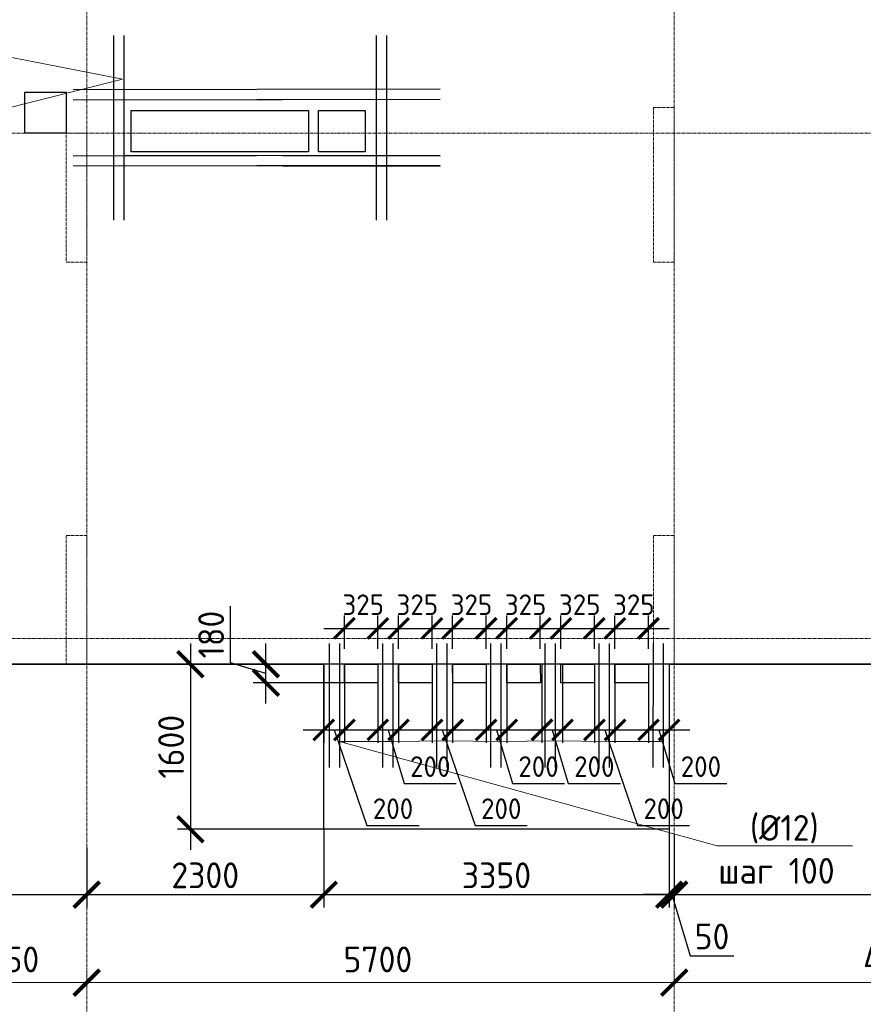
# Model space of a CAD drawing. Header units: millimetres. Extents: x 369815 to 1481759, y -423071 to -27917.
# Tile 215 of 256: x 953027 to 961211, y -93881 to -84331. Entities that reach past the tile are written whole.
import ezdxf
from ezdxf import colors
from ezdxf.entities.mleader import LeaderData, LeaderLine
from ezdxf.math import Vec2, Vec3

# ---------------------------------------------------------------- set-up
doc = ezdxf.new("R2010")
doc.units = ezdxf.units.MM
for name, pattern in [('______5', [1100, 800, -100, 100, -100]), ('DASHED', [7, 5, -2, 0]), ('осевая', [50.8, 31.75, -6.35, 6.35, -6.35])]:
    doc.linetypes.add(name, pattern=pattern)
for name, color, linetype, lineweight in [('RAZMER', 100, 'Continuous', 15), ('Оси', 40, '______5', 18), ('Перекрытие ж_бетон', 1, 'Continuous', 30), ('подоснова', 151, 'Continuous', 5), ('РАЗМЕРЫ', 1, 'Continuous', 9)]:
    doc.layers.add(name, color=color, linetype=linetype, lineweight=lineweight)
doc.layers.add('Колонна_ бетон', color=7, linetype='Continuous', lineweight=50, true_color=0xb4b496)
doc.styles.add('GOST-2.304_Type-B', font='GOST_Common.ttf')
doc.dimstyles.new('СПДС', dxfattribs={"dimscale": 100, "dimtxt": 2.5, "dimasz": 2.5, "dimexe": 1.25, "dimexo": 0, "dimtad": 1, "dimdec": 0, "dimtxsty": 'GOST-2.304_Type-B', "dimblk": 'ARCHTICK', "dimcen": 2.5, "dimdle": 2, "dimadec": 0, "dimazin": 2, "dimtfac": 0.75, "dimtdec": 0, "dimtmove": 1, "dimatfit": 3, "dimfxl": 1, "dimtolj": 1, "dimarcsym": 1})

# ---------------------------------------------------------------- blocks, each defined once
blk = doc.blocks.new('_ArchTick')
at = {"color": 0, "linetype": 'ByBlock', "const_width": 0.15}
blk.add_lwpolyline([(-0.5, -0.5), (0.5, 0.5)], dxfattribs=at)
blk = doc.blocks.new('*D2017')
at = {"color": 1, "lineweight": -2, "transparency": 16777216}
for p, q in [((-65854.71808, -346038.91005), (-65854.71808, -345913.91005)), ((-64304.71808, -346038.91005), (-64304.71808, -345913.91005)), ((-66054.71808, -346038.91005), (-64104.71808, -346038.91005))]:
    blk.add_line(p, q, dxfattribs=at)
at = {"layer": 'DEFPOINTS', "color": 0, "transparency": 16777216}
for p in [(-65854.71808, -346038.91005), (-64304.71808, -346038.91005), (-64304.71808, -346038.91005)]:
    blk.add_point(p, dxfattribs=at)
at = {"color": 1, "lineweight": -2, "transparency": 16777216, "xscale": 250, "yscale": 250, "zscale": 250, "rotation": 180}
blk.add_blockref('_ArchTick', (-65854.71808, -346038.91005), dxfattribs=at)
at = {"color": 1, "lineweight": -2, "transparency": 16777216, "xscale": 250, "yscale": 250, "zscale": 250}
blk.add_blockref('_ArchTick', (-64304.71808, -346038.91005), dxfattribs=at)
at = {"color": 1, "transparency": 16777216, "insert": (-65079.71808, -345813.91005), "char_height": 250, "width": 83333.3333333, "attachment_point": 5, "style": 'GOST-2.304_Type-B'}
blk.add_mtext('\\A1;1550', dxfattribs=at)
blk = doc.blocks.new('*D2018')
at = {"color": 1, "lineweight": -2, "transparency": 16777216}
for p, q in [((-64304.7, -346038.9), (-64304.7, -345913.9)), ((-58604.7, -346038.9), (-58604.7, -345913.9)), ((-64504.7, -346038.9), (-58404.7, -346038.9))]:
    blk.add_line(p, q, dxfattribs=at)
at = {"layer": 'DEFPOINTS', "color": 0, "transparency": 16777216}
for p in [(-64304.7, -346038.9), (-58604.7, -346038.9), (-58604.7, -346038.9)]:
    blk.add_point(p, dxfattribs=at)
at = {"color": 1, "lineweight": -2, "transparency": 16777216, "xscale": 250, "yscale": 250, "zscale": 250, "rotation": 180}
blk.add_blockref('_ArchTick', (-64304.7, -346038.9), dxfattribs=at)
at = {"color": 1, "lineweight": -2, "transparency": 16777216, "xscale": 250, "yscale": 250, "zscale": 250}
blk.add_blockref('_ArchTick', (-58604.7, -346038.9), dxfattribs=at)
at = {"color": 1, "transparency": 16777216, "insert": (-61479.9, -345813.9), "char_height": 250, "width": 83333.333, "attachment_point": 5, "style": 'GOST-2.304_Type-B'}
blk.add_mtext('\\A1;5700', dxfattribs=at)
blk = doc.blocks.new('*D2019')
at = {"color": 1, "lineweight": -2, "transparency": 16777216}
for p, q in [((-58604.7, -346038.9), (-58604.7, -345913.9)), ((-54204.7, -346038.9), (-54204.7, -345913.9)), ((-58804.7, -346038.9), (-54004.7, -346038.9))]:
    blk.add_line(p, q, dxfattribs=at)
at = {"layer": 'DEFPOINTS', "color": 0, "transparency": 16777216}
for p in [(-58604.7, -346038.9), (-54204.7, -346038.9), (-54204.7, -346038.9)]:
    blk.add_point(p, dxfattribs=at)
at = {"color": 1, "lineweight": -2, "transparency": 16777216, "xscale": 250, "yscale": 250, "zscale": 250, "rotation": 180}
blk.add_blockref('_ArchTick', (-58604.7, -346038.9), dxfattribs=at)
at = {"color": 1, "lineweight": -2, "transparency": 16777216, "xscale": 250, "yscale": 250, "zscale": 250}
blk.add_blockref('_ArchTick', (-54204.7, -346038.9), dxfattribs=at)
at = {"color": 1, "transparency": 16777216, "insert": (-56429.9, -345813.9), "char_height": 250, "width": 83333.333, "attachment_point": 5, "style": 'GOST-2.304_Type-B'}
blk.add_mtext('\\A1;4400', dxfattribs=at)
blk = doc.blocks.new('*D2149')
at = {"layer": 'DEFPOINTS', "color": 0, "transparency": 16777216}
for p in [(931863.6, -90583.2), (934137.1, -90583.2), (966945, -90583.2)]:
    blk.add_point(p, dxfattribs=at)
at = {"layer": 'РАЗМЕРЫ', "color": 0, "lineweight": -2, "transparency": 16777216}
for p, q in [((931519.8, -90480.1), (931519.8, -90230.1)), ((931863.6, -90583.2), (931863.6, -90333.2)), ((931863.6, -90583.2), (931519.8, -90480.1)), ((966945, -90583.2), (931738.6, -90583.2)), ((934137.1, -90583.2), (931738.6, -90583.2)), ((931863.6, -90583.2), (931863.6, -90833.2))]:
    blk.add_line(p, q, dxfattribs=at)
at = {"layer": 'РАЗМЕРЫ', "color": 0, "lineweight": -2, "transparency": 16777216, "xscale": 250, "yscale": 250, "zscale": 250}
for rotation in [90, 270]:
    blk.add_blockref('_ArchTick', (931863.6, -90583.2), dxfattribs=dict(at, rotation=rotation))
at = {"layer": 'РАЗМЕРЫ', "color": 0, "transparency": 16777216, "insert": (931332.3, -90355.1), "char_height": 250, "attachment_point": 5, "rotation": 90, "style": 'GOST-2.304_Type-B'}
blk.add_mtext('\\A1;0', dxfattribs=at)
blk = doc.blocks.new('подложка стн 1-го этажа')
at = {"layer": 'Колонна_ бетон', "color": 252, "linetype": 'DASHED', "lineweight": 0, "ltscale": 0.5, "true_color": 0x939598, "transparency": 33554687}
for p, q in [((35143.8, 14861.8, -200), (34943.8, 14861.8, -200)), ((34943.8, 13361.8, -200), (34943.8, 14861.8, -200)), ((34943.8, 14861.8, -200), (34943.8, 14861.8, -200)), ((35143.8, 14861.8, -200), (35143.8, 14861.8, -200)), ((35143.8, 14861.8, -200), (35143.8, 13361.8, -200)), ((29443.8, 14611.8, -200), (29243.8, 14611.8, -200)), ((29243.8, 14611.8, -200), (29243.8, 14611.8, -200)), ((29243.8, 14611.8, -200), (29243.8, 13361.8, -200)), ((29443.8, 14611.8, -200), (29443.8, 14611.8, -200)), ((29443.8, 14611.8, -200), (29443.8, 13361.8, -200)), ((29243.8, 13361.8, -200), (29243.8, 13361.8, -200)), ((29243.8, 13361.8, -200), (29443.8, 13361.8, -200)), ((29443.8, 13361.8, -200), (29443.8, 13361.8, -200)), ((34943.8, 13361.8, -200), (34943.8, 13361.8, -200)), ((35143.8, 13361.8, -200), (34943.8, 13361.8, -200)), ((35143.8, 13361.8, -200), (35143.8, 13361.8, -200)), ((29243.8, 10711.8, -200), (29243.8, 9461.8, -200)), ((29243.8, 10711.8, -200), (29443.8, 10711.8, -200)), ((29443.8, 9461.8, -200), (29443.8, 10711.8, -200)), ((35143.8, 10711.8, -200), (34943.8, 10711.8, -200)), ((34943.8, 10711.8, -200), (34943.8, 9461.8, -200)), ((35143.8, 10711.8, -200), (35143.8, 9461.8, -200)), ((29443.8, 9461.8, -200), (29243.8, 9461.8, -200)), ((35143.8, 9461.8, -200), (34943.8, 9461.8, -200))]:
    blk.add_line(p, q, dxfattribs=at)
blk = doc.blocks.new('*D2089')
at = {"layer": 'DEFPOINTS', "color": 0, "transparency": 16777216}
for p in [(956995.4, -90583.2), (954684, -92183.2), (956826.3, -92183.2)]:
    blk.add_point(p, dxfattribs=at)
at = {"layer": 'РАЗМЕРЫ', "color": 0, "lineweight": -2, "transparency": 16777216}
for p, q in [((954684, -90383.2), (954684, -92383.2)), ((956995.4, -90583.2), (954559, -90583.2)), ((956826.3, -92183.2), (954559, -92183.2))]:
    blk.add_line(p, q, dxfattribs=at)
at = {"layer": 'РАЗМЕРЫ', "color": 0, "lineweight": -2, "transparency": 16777216, "xscale": 250, "yscale": 250, "zscale": 250}
for p, rotation in [((954684, -90583.2), 90), ((954684, -92183.2), 270)]:
    blk.add_blockref('_ArchTick', p, dxfattribs=dict(at, rotation=rotation))
at = {"layer": 'РАЗМЕРЫ', "color": 0, "transparency": 16777216, "insert": (954496.5, -91383.2), "char_height": 250, "attachment_point": 5, "rotation": 90, "style": 'GOST-2.304_Type-B'}
blk.add_mtext('\\A1;1600', dxfattribs=at)
blk = doc.blocks.new('*D2090')
at = {"layer": 'DEFPOINTS', "color": 0, "transparency": 16777216}
for p in [(955416, -90583.2), (956422.3, -90583.2, 0), (956340.6, -90763.2)]:
    blk.add_point(p, dxfattribs=at)
at = {"layer": 'РАЗМЕРЫ', "color": 0, "lineweight": -2, "transparency": 16777216}
for p, q in [((955072.3, -90570.1), (955072.3, -90020.1)), ((955416, -90963.2), (955416, -90383.2)), ((955416, -90673.2), (955072.3, -90570.1)), ((956422.3, -90583.2), (955291, -90583.2)), ((956340.6, -90763.2), (955291, -90763.2))]:
    blk.add_line(p, q, dxfattribs=at)
at = {"layer": 'РАЗМЕРЫ', "color": 0, "lineweight": -2, "transparency": 16777216, "xscale": 250, "yscale": 250, "zscale": 250}
for p, rotation in [((955416, -90583.2), 90), ((955416, -90763.2), 270)]:
    blk.add_blockref('_ArchTick', p, dxfattribs=dict(at, rotation=rotation))
at = {"layer": 'РАЗМЕРЫ', "color": 0, "transparency": 16777216, "insert": (954884.8, -90295.1), "char_height": 250, "attachment_point": 5, "rotation": 90, "style": 'GOST-2.304_Type-B'}
blk.add_mtext('\\A1;180', dxfattribs=at)
blk = doc.blocks.new('*D2091')
at = {"layer": 'DEFPOINTS', "color": 0, "transparency": 16777216}
for p in [(959127.3, -90583.2, 0), (959327.3, -90583.2), (959327.3, -91219.4)]:
    blk.add_point(p, dxfattribs=at)
at = {"layer": 'РАЗМЕРЫ', "color": 0, "lineweight": -2, "transparency": 16777216}
for p, q in [((959127.3, -90583.2), (959127.3, -91344.4)), ((959327.3, -90583.2), (959327.3, -91344.4)), ((958927.3, -91219.4), (959527.3, -91219.4)), ((959227.3, -91219.4), (959382.9, -91738.1)), ((959382.9, -91738.1), (959887.9, -91738.1))]:
    blk.add_line(p, q, dxfattribs=at)
at = {"layer": 'РАЗМЕРЫ', "color": 0, "lineweight": -2, "transparency": 16777216, "xscale": 200, "yscale": 200, "zscale": 200, "rotation": 180}
blk.add_blockref('_ArchTick', (959127.3, -91219.4), dxfattribs=at)
at = {"layer": 'РАЗМЕРЫ', "color": 0, "lineweight": -2, "transparency": 16777216, "xscale": 200, "yscale": 200, "zscale": 200}
blk.add_blockref('_ArchTick', (959327.3, -91219.4), dxfattribs=at)
at = {"layer": 'РАЗМЕРЫ', "color": 0, "transparency": 16777216, "insert": (959635.4, -91575.6), "char_height": 200, "attachment_point": 5, "style": 'GOST-2.304_Type-B'}
blk.add_mtext('\\A1;200', dxfattribs=at)
blk = doc.blocks.new('*D2092')
at = {"layer": 'DEFPOINTS', "color": 0, "transparency": 16777216}
for p in [(958602.2, -90583.2, 0), (958802.2, -90583.2), (958802.2, -91219.4)]:
    blk.add_point(p, dxfattribs=at)
at = {"layer": 'РАЗМЕРЫ', "color": 0, "lineweight": -2, "transparency": 16777216}
for p, q in [((958602.2, -90583.2), (958602.2, -91344.4)), ((958802.2, -90583.2), (958802.2, -91344.4)), ((958402.2, -91219.4), (959002.2, -91219.4)), ((958702.2, -91219.4), (959021.4, -92146.6)), ((959021.4, -92146.6), (959526.4, -92146.6))]:
    blk.add_line(p, q, dxfattribs=at)
at = {"layer": 'РАЗМЕРЫ', "color": 0, "lineweight": -2, "transparency": 16777216, "xscale": 200, "yscale": 200, "zscale": 200, "rotation": 180}
blk.add_blockref('_ArchTick', (958602.2, -91219.4), dxfattribs=at)
at = {"layer": 'РАЗМЕРЫ', "color": 0, "lineweight": -2, "transparency": 16777216, "xscale": 200, "yscale": 200, "zscale": 200}
blk.add_blockref('_ArchTick', (958802.2, -91219.4), dxfattribs=at)
at = {"layer": 'РАЗМЕРЫ', "color": 0, "transparency": 16777216, "insert": (959273.9, -91984.1), "char_height": 200, "attachment_point": 5, "style": 'GOST-2.304_Type-B'}
blk.add_mtext('\\A1;200', dxfattribs=at)
blk = doc.blocks.new('*D2093')
at = {"layer": 'DEFPOINTS', "color": 0, "transparency": 16777216}
for p in [(956502.4, -90583.2, 0), (956702.4, -90583.2), (956702.4, -91219.4)]:
    blk.add_point(p, dxfattribs=at)
at = {"layer": 'РАЗМЕРЫ', "color": 0, "lineweight": -2, "transparency": 16777216}
for p, q in [((956502.4, -90583.2), (956502.4, -91344.4)), ((956702.4, -90583.2), (956702.4, -91344.4)), ((956302.4, -91219.4), (956902.4, -91219.4)), ((956602.4, -91219.4), (956758, -91738.1)), ((956758, -91738.1), (957263, -91738.1))]:
    blk.add_line(p, q, dxfattribs=at)
at = {"layer": 'РАЗМЕРЫ', "color": 0, "lineweight": -2, "transparency": 16777216, "xscale": 200, "yscale": 200, "zscale": 200, "rotation": 180}
blk.add_blockref('_ArchTick', (956502.4, -91219.4), dxfattribs=at)
at = {"layer": 'РАЗМЕРЫ', "color": 0, "lineweight": -2, "transparency": 16777216, "xscale": 200, "yscale": 200, "zscale": 200}
blk.add_blockref('_ArchTick', (956702.4, -91219.4), dxfattribs=at)
at = {"layer": 'РАЗМЕРЫ', "color": 0, "transparency": 16777216, "insert": (957010.5, -91575.6), "char_height": 200, "attachment_point": 5, "style": 'GOST-2.304_Type-B'}
blk.add_mtext('\\A1;200', dxfattribs=at)
blk = doc.blocks.new('*D2094')
at = {"layer": 'DEFPOINTS', "color": 0, "transparency": 16777216}
for p in [(955977.3, -90583.2, 0), (956177.3, -90583.2), (956177.3, -91219.4)]:
    blk.add_point(p, dxfattribs=at)
at = {"layer": 'РАЗМЕРЫ', "color": 0, "lineweight": -2, "transparency": 16777216}
for p, q in [((955977.3, -90583.2), (955977.3, -91344.4)), ((956177.3, -90583.2), (956177.3, -91344.4)), ((955777.3, -91219.4), (956377.3, -91219.4)), ((956077.3, -91219.4), (956396.4, -92146.6)), ((956396.4, -92146.6), (956901.4, -92146.6))]:
    blk.add_line(p, q, dxfattribs=at)
at = {"layer": 'РАЗМЕРЫ', "color": 0, "lineweight": -2, "transparency": 16777216, "xscale": 200, "yscale": 200, "zscale": 200, "rotation": 180}
blk.add_blockref('_ArchTick', (955977.3, -91219.4), dxfattribs=at)
at = {"layer": 'РАЗМЕРЫ', "color": 0, "lineweight": -2, "transparency": 16777216, "xscale": 200, "yscale": 200, "zscale": 200}
blk.add_blockref('_ArchTick', (956177.3, -91219.4), dxfattribs=at)
at = {"layer": 'РАЗМЕРЫ', "color": 0, "transparency": 16777216, "insert": (956648.9, -91984.1), "char_height": 200, "attachment_point": 5, "style": 'GOST-2.304_Type-B'}
blk.add_mtext('\\A1;200', dxfattribs=at)
blk = doc.blocks.new('*D2095')
at = {"layer": 'DEFPOINTS', "color": 0, "transparency": 16777216}
for p in [(957552.4, -90583.2, 0), (957752.4, -90583.2), (957752.4, -91219.4)]:
    blk.add_point(p, dxfattribs=at)
at = {"layer": 'РАЗМЕРЫ', "color": 0, "lineweight": -2, "transparency": 16777216}
for p, q in [((957552.4, -90583.2), (957552.4, -91344.4)), ((957752.4, -90583.2), (957752.4, -91344.4)), ((957352.4, -91219.4), (957952.4, -91219.4)), ((957652.4, -91219.4), (957808, -91738.1)), ((957808, -91738.1), (958313, -91738.1))]:
    blk.add_line(p, q, dxfattribs=at)
at = {"layer": 'РАЗМЕРЫ', "color": 0, "lineweight": -2, "transparency": 16777216, "xscale": 200, "yscale": 200, "zscale": 200, "rotation": 180}
blk.add_blockref('_ArchTick', (957552.4, -91219.4), dxfattribs=at)
at = {"layer": 'РАЗМЕРЫ', "color": 0, "lineweight": -2, "transparency": 16777216, "xscale": 200, "yscale": 200, "zscale": 200}
blk.add_blockref('_ArchTick', (957752.4, -91219.4), dxfattribs=at)
at = {"layer": 'РАЗМЕРЫ', "color": 0, "transparency": 16777216, "insert": (958060.5, -91575.6), "char_height": 200, "attachment_point": 5, "style": 'GOST-2.304_Type-B'}
blk.add_mtext('\\A1;200', dxfattribs=at)
blk = doc.blocks.new('*D2096')
at = {"layer": 'DEFPOINTS', "color": 0, "transparency": 16777216}
for p in [(957027.3, -90583.2, 0), (957227.3, -90583.2), (957227.3, -91219.4)]:
    blk.add_point(p, dxfattribs=at)
at = {"layer": 'РАЗМЕРЫ', "color": 0, "lineweight": -2, "transparency": 16777216}
for p, q in [((957027.3, -90583.2), (957027.3, -91344.4)), ((957227.3, -90583.2), (957227.3, -91344.4)), ((956827.3, -91219.4), (957427.3, -91219.4)), ((957127.3, -91219.4), (957446.4, -92146.6)), ((957446.4, -92146.6), (957951.4, -92146.6))]:
    blk.add_line(p, q, dxfattribs=at)
at = {"layer": 'РАЗМЕРЫ', "color": 0, "lineweight": -2, "transparency": 16777216, "xscale": 200, "yscale": 200, "zscale": 200, "rotation": 180}
blk.add_blockref('_ArchTick', (957027.3, -91219.4), dxfattribs=at)
at = {"layer": 'РАЗМЕРЫ', "color": 0, "lineweight": -2, "transparency": 16777216, "xscale": 200, "yscale": 200, "zscale": 200}
blk.add_blockref('_ArchTick', (957227.3, -91219.4), dxfattribs=at)
at = {"layer": 'РАЗМЕРЫ', "color": 0, "transparency": 16777216, "insert": (957698.9, -91984.1), "char_height": 200, "attachment_point": 5, "style": 'GOST-2.304_Type-B'}
blk.add_mtext('\\A1;200', dxfattribs=at)
blk = doc.blocks.new('*D2097')
at = {"layer": 'DEFPOINTS', "color": 0, "transparency": 16777216}
for p in [(958093.6, -90583.2, 0), (958293.6, -90583.2), (958293.6, -91219.4)]:
    blk.add_point(p, dxfattribs=at)
at = {"layer": 'РАЗМЕРЫ', "color": 0, "lineweight": -2, "transparency": 16777216}
for p, q in [((958093.6, -90583.2), (958093.6, -91344.4)), ((958293.6, -90583.2), (958293.6, -91344.4)), ((957893.6, -91219.4), (958493.6, -91219.4)), ((958193.6, -91219.4), (958349.2, -91738.1)), ((958349.2, -91738.1), (958854.2, -91738.1))]:
    blk.add_line(p, q, dxfattribs=at)
at = {"layer": 'РАЗМЕРЫ', "color": 0, "lineweight": -2, "transparency": 16777216, "xscale": 200, "yscale": 200, "zscale": 200, "rotation": 180}
blk.add_blockref('_ArchTick', (958093.6, -91219.4), dxfattribs=at)
at = {"layer": 'РАЗМЕРЫ', "color": 0, "lineweight": -2, "transparency": 16777216, "xscale": 200, "yscale": 200, "zscale": 200}
blk.add_blockref('_ArchTick', (958293.6, -91219.4), dxfattribs=at)
at = {"layer": 'РАЗМЕРЫ', "color": 0, "transparency": 16777216, "insert": (958601.7, -91575.6), "char_height": 200, "attachment_point": 5, "style": 'GOST-2.304_Type-B'}
blk.add_mtext('\\A1;200', dxfattribs=at)
blk = doc.blocks.new('*D2098')
at = {"layer": 'DEFPOINTS', "color": 0, "transparency": 16777216}
for p in [(956502.3, -90234.6), (956177.3, -90433.2), (956502.3, -90433.2, 0)]:
    blk.add_point(p, dxfattribs=at)
at = {"layer": 'РАЗМЕРЫ', "color": 0, "lineweight": -2, "transparency": 16777216}
for p, q in [((956177.3, -90433.2), (956177.3, -90109.6)), ((956502.3, -90433.2), (956502.3, -90109.6)), ((955977.3, -90234.6), (956702.3, -90234.6))]:
    blk.add_line(p, q, dxfattribs=at)
at = {"layer": 'РАЗМЕРЫ', "color": 0, "lineweight": -2, "transparency": 16777216, "xscale": 200, "yscale": 200, "zscale": 200, "rotation": 180}
blk.add_blockref('_ArchTick', (956177.3, -90234.6), dxfattribs=at)
at = {"layer": 'РАЗМЕРЫ', "color": 0, "lineweight": -2, "transparency": 16777216, "xscale": 200, "yscale": 200, "zscale": 200}
blk.add_blockref('_ArchTick', (956502.3, -90234.6), dxfattribs=at)
at = {"layer": 'РАЗМЕРЫ', "color": 0, "transparency": 16777216, "insert": (956359.8, -90005.5), "char_height": 200, "attachment_point": 5, "style": 'GOST-2.304_Type-B'}
blk.add_mtext('\\A1;325', dxfattribs=at)
blk = doc.blocks.new('*D2099')
at = {"layer": 'DEFPOINTS', "color": 0, "transparency": 16777216}
for p in [(957027.3, -90234.6), (956702.3, -90433.2), (957027.3, -90433.2, 0)]:
    blk.add_point(p, dxfattribs=at)
at = {"layer": 'РАЗМЕРЫ', "color": 0, "lineweight": -2, "transparency": 16777216}
for p, q in [((956702.3, -90433.2), (956702.3, -90109.6)), ((957027.3, -90433.2), (957027.3, -90109.6)), ((956502.3, -90234.6), (957227.3, -90234.6))]:
    blk.add_line(p, q, dxfattribs=at)
at = {"layer": 'РАЗМЕРЫ', "color": 0, "lineweight": -2, "transparency": 16777216, "xscale": 200, "yscale": 200, "zscale": 200, "rotation": 180}
blk.add_blockref('_ArchTick', (956702.3, -90234.6), dxfattribs=at)
at = {"layer": 'РАЗМЕРЫ', "color": 0, "lineweight": -2, "transparency": 16777216, "xscale": 200, "yscale": 200, "zscale": 200}
blk.add_blockref('_ArchTick', (957027.3, -90234.6), dxfattribs=at)
at = {"layer": 'РАЗМЕРЫ', "color": 0, "transparency": 16777216, "insert": (956884.8, -90005.5), "char_height": 200, "attachment_point": 5, "style": 'GOST-2.304_Type-B'}
blk.add_mtext('\\A1;325', dxfattribs=at)
blk = doc.blocks.new('*D2101')
at = {"layer": 'DEFPOINTS', "color": 0, "transparency": 16777216}
for p in [(957552.3, -90234.6), (957227.3, -90433.2), (957552.3, -90433.2, 0)]:
    blk.add_point(p, dxfattribs=at)
at = {"layer": 'РАЗМЕРЫ', "color": 0, "lineweight": -2, "transparency": 16777216}
for p, q in [((957227.3, -90433.2), (957227.3, -90109.6)), ((957552.3, -90433.2), (957552.3, -90109.6)), ((957027.3, -90234.6), (957752.3, -90234.6))]:
    blk.add_line(p, q, dxfattribs=at)
at = {"layer": 'РАЗМЕРЫ', "color": 0, "lineweight": -2, "transparency": 16777216, "xscale": 200, "yscale": 200, "zscale": 200, "rotation": 180}
blk.add_blockref('_ArchTick', (957227.3, -90234.6), dxfattribs=at)
at = {"layer": 'РАЗМЕРЫ', "color": 0, "lineweight": -2, "transparency": 16777216, "xscale": 200, "yscale": 200, "zscale": 200}
blk.add_blockref('_ArchTick', (957552.3, -90234.6), dxfattribs=at)
at = {"layer": 'РАЗМЕРЫ', "color": 0, "transparency": 16777216, "insert": (957409.8, -90005.5), "char_height": 200, "attachment_point": 5, "style": 'GOST-2.304_Type-B'}
blk.add_mtext('\\A1;325', dxfattribs=at)
blk = doc.blocks.new('*D2102')
at = {"layer": 'DEFPOINTS', "color": 0, "transparency": 16777216}
for p in [(958077.3, -90234.6), (957752.3, -90433.2), (958077.3, -90433.2, 0)]:
    blk.add_point(p, dxfattribs=at)
at = {"layer": 'РАЗМЕРЫ', "color": 0, "lineweight": -2, "transparency": 16777216}
for p, q in [((957752.3, -90433.2), (957752.3, -90109.6)), ((958077.3, -90433.2), (958077.3, -90109.6)), ((957552.3, -90234.6), (958277.3, -90234.6))]:
    blk.add_line(p, q, dxfattribs=at)
at = {"layer": 'РАЗМЕРЫ', "color": 0, "lineweight": -2, "transparency": 16777216, "xscale": 200, "yscale": 200, "zscale": 200, "rotation": 180}
blk.add_blockref('_ArchTick', (957752.3, -90234.6), dxfattribs=at)
at = {"layer": 'РАЗМЕРЫ', "color": 0, "lineweight": -2, "transparency": 16777216, "xscale": 200, "yscale": 200, "zscale": 200}
blk.add_blockref('_ArchTick', (958077.3, -90234.6), dxfattribs=at)
at = {"layer": 'РАЗМЕРЫ', "color": 0, "transparency": 16777216, "insert": (957934.7, -90005.5), "char_height": 200, "attachment_point": 5, "style": 'GOST-2.304_Type-B'}
blk.add_mtext('\\A1;325', dxfattribs=at)
blk = doc.blocks.new('*D2103')
at = {"layer": 'DEFPOINTS', "color": 0, "transparency": 16777216}
for p in [(958602.2, -90234.6), (958277.2, -90433.2), (958602.2, -90433.2, 0)]:
    blk.add_point(p, dxfattribs=at)
at = {"layer": 'РАЗМЕРЫ', "color": 0, "lineweight": -2, "transparency": 16777216}
for p, q in [((958277.2, -90433.2), (958277.2, -90109.6)), ((958602.2, -90433.2), (958602.2, -90109.6)), ((958077.2, -90234.6), (958802.2, -90234.6))]:
    blk.add_line(p, q, dxfattribs=at)
at = {"layer": 'РАЗМЕРЫ', "color": 0, "lineweight": -2, "transparency": 16777216, "xscale": 200, "yscale": 200, "zscale": 200, "rotation": 180}
blk.add_blockref('_ArchTick', (958277.2, -90234.6), dxfattribs=at)
at = {"layer": 'РАЗМЕРЫ', "color": 0, "lineweight": -2, "transparency": 16777216, "xscale": 200, "yscale": 200, "zscale": 200}
blk.add_blockref('_ArchTick', (958602.2, -90234.6), dxfattribs=at)
at = {"layer": 'РАЗМЕРЫ', "color": 0, "transparency": 16777216, "insert": (958459.7, -90005.5), "char_height": 200, "attachment_point": 5, "style": 'GOST-2.304_Type-B'}
blk.add_mtext('\\A1;325', dxfattribs=at)
blk = doc.blocks.new('*D2104')
at = {"layer": 'DEFPOINTS', "color": 0, "transparency": 16777216}
for p in [(959127.2, -90234.6), (958802.2, -90433.2), (959127.2, -90433.2, 0)]:
    blk.add_point(p, dxfattribs=at)
at = {"layer": 'РАЗМЕРЫ', "color": 0, "lineweight": -2, "transparency": 16777216}
for p, q in [((958802.2, -90433.2), (958802.2, -90109.6)), ((959127.2, -90433.2), (959127.2, -90109.6)), ((958602.2, -90234.6), (959327.2, -90234.6))]:
    blk.add_line(p, q, dxfattribs=at)
at = {"layer": 'РАЗМЕРЫ', "color": 0, "lineweight": -2, "transparency": 16777216, "xscale": 200, "yscale": 200, "zscale": 200, "rotation": 180}
blk.add_blockref('_ArchTick', (958802.2, -90234.6), dxfattribs=at)
at = {"layer": 'РАЗМЕРЫ', "color": 0, "lineweight": -2, "transparency": 16777216, "xscale": 200, "yscale": 200, "zscale": 200}
blk.add_blockref('_ArchTick', (959127.2, -90234.6), dxfattribs=at)
at = {"layer": 'РАЗМЕРЫ', "color": 0, "transparency": 16777216, "insert": (958984.7, -90005.5), "char_height": 200, "attachment_point": 5, "style": 'GOST-2.304_Type-B'}
blk.add_mtext('\\A1;325', dxfattribs=at)
blk = doc.blocks.new('*D2159')
at = {"layer": 'DEFPOINTS', "color": 0, "transparency": 16777216}
for p in [(955977.3, -92183.2), (959327.3, -92183.2), (959327.3, -92817.3)]:
    blk.add_point(p, dxfattribs=at)
at = {"layer": 'РАЗМЕРЫ', "color": 0, "lineweight": -2, "transparency": 16777216}
for p, q in [((955977.3, -92183.2), (955977.3, -92942.3)), ((959327.3, -92183.2), (959327.3, -92942.3)), ((955777.3, -92817.3), (959527.3, -92817.3))]:
    blk.add_line(p, q, dxfattribs=at)
at = {"layer": 'РАЗМЕРЫ', "color": 0, "lineweight": -2, "transparency": 16777216, "xscale": 250, "yscale": 250, "zscale": 250, "rotation": 180}
blk.add_blockref('_ArchTick', (955977.3, -92817.3), dxfattribs=at)
at = {"layer": 'РАЗМЕРЫ', "color": 0, "lineweight": -2, "transparency": 16777216, "xscale": 250, "yscale": 250, "zscale": 250}
blk.add_blockref('_ArchTick', (959327.3, -92817.3), dxfattribs=at)
at = {"layer": 'РАЗМЕРЫ', "color": 0, "transparency": 16777216, "insert": (957652.3, -92629.8), "char_height": 250, "attachment_point": 5, "style": 'GOST-2.304_Type-B'}
blk.add_mtext('\\A1;3350', dxfattribs=at)
blk = doc.blocks.new('*D2160')
at = {"layer": 'DEFPOINTS', "color": 0, "transparency": 16777216}
for p in [(959327.3, -92183.2), (959377.3, -92238.1), (959377.3, -92817.3)]:
    blk.add_point(p, dxfattribs=at)
at = {"layer": 'РАЗМЕРЫ', "color": 0, "lineweight": -2, "transparency": 16777216}
for p, q in [((959327.3, -92183.2), (959327.3, -92942.3)), ((959377.3, -92238.1), (959377.3, -92942.3)), ((959327.3, -92817.3), (959077.3, -92817.3)), ((959327.3, -92817.3), (959377.3, -92817.3)), ((959327.3, -92817.3), (959377.3, -92817.3)), ((959352.3, -92817.3), (959530.4, -93411)), ((959377.3, -92817.3), (959627.3, -92817.3)), ((959530.4, -93411), (959955.4, -93411))]:
    blk.add_line(p, q, dxfattribs=at)
at = {"layer": 'РАЗМЕРЫ', "color": 0, "lineweight": -2, "transparency": 16777216, "xscale": 250, "yscale": 250, "zscale": 250}
blk.add_blockref('_ArchTick', (959327.3, -92817.3), dxfattribs=at)
at = {"layer": 'РАЗМЕРЫ', "color": 0, "lineweight": -2, "transparency": 16777216, "xscale": 250, "yscale": 250, "zscale": 250, "rotation": 180}
blk.add_blockref('_ArchTick', (959377.3, -92817.3), dxfattribs=at)
at = {"layer": 'РАЗМЕРЫ', "color": 0, "transparency": 16777216, "insert": (959742.9, -93223.5), "char_height": 250, "attachment_point": 5, "style": 'GOST-2.304_Type-B'}
blk.add_mtext('\\A1;50', dxfattribs=at)
blk = doc.blocks.new('*D2109')
at = {"layer": 'DEFPOINTS', "color": 0, "transparency": 16777216}
for p in [(945627.3, -92400.6), (953677.3, -92363.2), (953677.3, -92817.3)]:
    blk.add_point(p, dxfattribs=at)
at = {"layer": 'РАЗМЕРЫ', "color": 0, "lineweight": -2, "transparency": 16777216}
for p, q in [((945627.3, -92400.6), (945627.3, -92942.3)), ((953677.3, -92363.2), (953677.3, -92942.3)), ((945427.3, -92817.3), (953877.3, -92817.3))]:
    blk.add_line(p, q, dxfattribs=at)
at = {"layer": 'РАЗМЕРЫ', "color": 0, "lineweight": -2, "transparency": 16777216, "xscale": 250, "yscale": 250, "zscale": 250, "rotation": 180}
blk.add_blockref('_ArchTick', (945627.3, -92817.3), dxfattribs=at)
at = {"layer": 'РАЗМЕРЫ', "color": 0, "lineweight": -2, "transparency": 16777216, "xscale": 250, "yscale": 250, "zscale": 250}
blk.add_blockref('_ArchTick', (953677.3, -92817.3), dxfattribs=at)
at = {"layer": 'РАЗМЕРЫ', "color": 0, "transparency": 16777216, "insert": (949652.3, -92629.8), "char_height": 250, "attachment_point": 5, "style": 'GOST-2.304_Type-B'}
blk.add_mtext('\\A1;8050', dxfattribs=at)
blk = doc.blocks.new('*D2110')
at = {"layer": 'DEFPOINTS', "color": 0, "transparency": 16777216}
for p in [(953677.3, -92363.2), (955977.3, -92633.1), (955977.3, -92817.3)]:
    blk.add_point(p, dxfattribs=at)
at = {"layer": 'РАЗМЕРЫ', "color": 0, "lineweight": -2, "transparency": 16777216}
for p, q in [((953677.3, -92363.2), (953677.3, -92942.3)), ((955977.3, -92633.1), (955977.3, -92942.3)), ((953477.3, -92817.3), (956177.3, -92817.3))]:
    blk.add_line(p, q, dxfattribs=at)
at = {"layer": 'РАЗМЕРЫ', "color": 0, "lineweight": -2, "transparency": 16777216, "xscale": 250, "yscale": 250, "zscale": 250, "rotation": 180}
blk.add_blockref('_ArchTick', (953677.3, -92817.3), dxfattribs=at)
at = {"layer": 'РАЗМЕРЫ', "color": 0, "lineweight": -2, "transparency": 16777216, "xscale": 250, "yscale": 250, "zscale": 250}
blk.add_blockref('_ArchTick', (955977.3, -92817.3), dxfattribs=at)
at = {"layer": 'РАЗМЕРЫ', "color": 0, "transparency": 16777216, "insert": (954827.3, -92629.8), "char_height": 250, "attachment_point": 5, "style": 'GOST-2.304_Type-B'}
blk.add_mtext('\\A1;2300', dxfattribs=at)
blk = doc.blocks.new('*D2140')
at = {"layer": 'DEFPOINTS', "color": 0, "transparency": 16777216}
for p in [(959377.3, -92238.1), (972877.3, -92471.6), (972877.3, -92817.3)]:
    blk.add_point(p, dxfattribs=at)
at = {"layer": 'РАЗМЕРЫ', "color": 0, "lineweight": -2, "transparency": 16777216}
for p, q in [((959377.3, -92238.1), (959377.3, -92942.3)), ((972877.3, -92471.6), (972877.3, -92942.3)), ((959177.3, -92817.3), (973077.3, -92817.3))]:
    blk.add_line(p, q, dxfattribs=at)
at = {"layer": 'РАЗМЕРЫ', "color": 0, "lineweight": -2, "transparency": 16777216, "xscale": 250, "yscale": 250, "zscale": 250, "rotation": 180}
blk.add_blockref('_ArchTick', (959377.3, -92817.3), dxfattribs=at)
at = {"layer": 'РАЗМЕРЫ', "color": 0, "lineweight": -2, "transparency": 16777216, "xscale": 250, "yscale": 250, "zscale": 250}
blk.add_blockref('_ArchTick', (972877.3, -92817.3), dxfattribs=at)
at = {"layer": 'РАЗМЕРЫ', "color": 0, "transparency": 16777216, "insert": (966127.3, -92629.8), "char_height": 250, "attachment_point": 5, "style": 'GOST-2.304_Type-B'}
blk.add_mtext('\\A1;13500', dxfattribs=at)
blk = doc.blocks.new('цукцкц')
at = {"layer": 'Перекрытие ж_бетон'}
for points in [[(-261314, -590029.5), (-261314, -589629.5), (-260914, -589629.5), (-260914, -590029.5)], [(-261494, -592479.4), (-261094, -592479.4), (-261094, -592929.4), (-261494, -592929.4)]]:
    blk.add_lwpolyline(points, close=True, dxfattribs=at)
blk = doc.blocks.new('отв +6900')
at = {"layer": 'Перекрытие ж_бетон'}
blk.add_lwpolyline([(-244030.7, -179899.1), (-244030.7, -179499.1), (-242310.7, -179499.1), (-242310.7, -179899.1)], close=True, dxfattribs=at)
at = {"color": 1, "rotation": 90}
blk.add_blockref('цукцкц', (-834690.3, 81594.9), dxfattribs=at)
blk = doc.blocks.new('_None')
blk = doc.blocks.new('оси блок 2')
at = {"layer": 'Оси', "color": 16, "linetype": 'осевая', "lineweight": 0, "transparency": 33554687}
for p, q in [((-64304.7, -322543), (-64304.7, -347914.1)), ((-58604.7, -322543), (-58604.7, -347914.1)), ((-89822.3, -337801.3), (-37238.5, -337801.3)), ((-89822.3, -342701.3), (-37238.5, -342701.3))]:
    blk.add_line(p, q, dxfattribs=at)
for base, p1, p2, picture, middle in [((-64304.7, -346038.9), (-65854.7, -346038.9), (-64304.7, -346038.9), '*D2017', (-65079.7, -346038.9)), ((-58604.7, -346038.9), (-64304.7, -346038.9), (-58604.7, -346038.9), '*D2018', (-61479.9, -346038.9)), ((-54204.7, -346038.9), (-58604.7, -346038.9), (-54204.7, -346038.9), '*D2019', (-56429.9, -346038.9))]:
    dim = blk.add_linear_dim(base=base, p1=p1, p2=p2, dimstyle='СПДС', override={"dimgap": 1})
    dim.commit()
    dim.dimension.update_dxf_attribs({"geometry": picture, "text_midpoint": middle, "dimtype": 128})

msp = doc.modelspace()

# ---------------------------------------------------------------- linework, layer by layer
at = {"lineweight": 30}
for p, q in [((953937.5, -84484.9, -360), (953937.5, -86274.9, -360)), ((954037.5, -84484.9, -360), (954037.5, -86274.9, -360)), ((956485.9, -84484.9, -360), (956485.9, -86274.9, -360)), ((956585.9, -84484.9, -360), (956585.9, -86274.9, -360)), ((957105.9, -85004.9, -360), (953547.5, -85011.5, -360)), ((957105.9, -85104.7, -360), (953547.5, -85111.2, -360)), ((957105.9, -85104.9, -360), (954050.8, -85111.5, -360)), ((957105.9, -85647.2, -360), (953547.5, -85653.8, -360)), ((957105.9, -85654.9, -360), (954050.8, -85648.4, -360)), ((957105.9, -85745, -360), (953547.5, -85751.6, -360)), ((957105.9, -85754.9, -360), (954050.8, -85748.4, -360))]:
    msp.add_line(p, q, dxfattribs=at)
at = {"layer": 'RAZMER', "lineweight": 30}
for points, elevation in [([(956028.7, -90383.2), (956028.6, -91583.2)], 0.1), ([(956128.7, -90383.2), (956128.6, -91583.2)], 0.1), ([(956545.9, -90383.2), (956545.9, -91583.2)], 0.1), ([(956645.9, -90383.2), (956645.9, -91583.2)], 0.1), ([(957070.9, -90383.2), (957070.9, -91583.2)], 0.1), ([(957170.9, -90383.2), (957170.9, -91583.2)], 0.1), ([(957596, -90383.2), (957596, -91583.2)], 0), ([(957696, -90383.2), (957696, -91583.2)], 0), ([(958120.9, -90383.2), (958120.9, -91583.2)], 0.2), ([(958220.9, -90383.2), (958220.9, -91583.2)], 0.2), ([(958645.9, -90383.2), (958645.8, -91583.2)], 0.2), ([(958745.9, -90383.2), (958745.8, -91583.2)], 0.2), ([(959170.9, -90383.2), (959170.8, -91583.2)], 0.1), ([(959270.9, -90383.2), (959270.8, -91583.2)], 0.1)]:
    msp.add_lwpolyline(points, dxfattribs=dict(at, elevation=elevation))
at = {"layer": 'Перекрытие ж_бетон'}
for p, q in [((955977.3, -92183.2, -360), (955977.3, -90583.2, -360)), ((959327.3, -90583.2, -360), (959327.3, -92183.2, -360)), ((959327.3, -92183.2, -360), (955977.3, -92183.2, -360))]:
    msp.add_line(p, q, dxfattribs=at)
at = {"layer": 'Перекрытие ж_бетон', "elevation": -360}
for points in [[(944227.4, -90583.2), (950577.5, -90583.2), (950577.5, -90583.2), (953927.5, -90583.2), (953927.5, -90583.2), (955977.3, -90583.2)], [(959327.3, -90583.2), (965977.3, -90583.2), (965977.3, -90583.2), (969326.8, -90583.2), (969326.8, -90583.2), (972927.3, -90583.2)]]:
    msp.add_lwpolyline(points, dxfattribs=at)
at = {"layer": 'Перекрытие ж_бетон'}
for points, elevation in [([(956503.1, -90763.2), (956178.1, -90763.2), (956177.3, -90583.2), (956502.3, -90583.2)], -360), ([(957028.2, -90763.2), (956703.2, -90763.2), (956702.4, -90583.2), (957027.4, -90583.2)], -360.1), ([(957553, -90763.2), (957228, -90763.2), (957227.3, -90583.2), (957552.3, -90583.2)], -360), ([(958078.1, -90763.2), (957753.1, -90763.2), (957752.4, -90583.2), (958077.4, -90583.2)], -360.1), ([(958603, -90763.2), (958278, -90763.2), (958277.2, -90583.2), (958602.2, -90583.2)], -360.1), ([(959127.3, -90763.2), (958802.2, -90763.3), (958802.2, -90583.2), (959127.2, -90583.2)], -359.9)]:
    msp.add_lwpolyline(points, close=True, dxfattribs=dict(at, elevation=elevation))

# ---------------------------------------------------------------- block references
for name, p in [('подложка стн 1-го этажа', (924233.4, -100045, 200)), ('отв +6900', (1198138.2, 94285.9, -160))]:
    msp.add_blockref(name, p)
at = {"layer": 'РАЗМЕРЫ'}
msp.add_blockref('оси блок 2', (1017982, 252368.1, -360), dxfattribs=at)

# ---------------------------------------------------------------- dimensions: what is measured, and where the dimension line sits
for base, p1, p2, picture, middle in [((956502.3, -90234.6, -360), (956177.3, -90433.2, -360), (956502.3, -90433.2, -360), '*D2098', (956359.8, -90168, -360)), ((957027.3, -90234.6, -360), (956702.3, -90433.2, -360), (957027.3, -90433.2, -360), '*D2099', (956884.8, -90168, -360)), ((957552.3, -90234.6, -360), (957227.3, -90433.2, -360), (957552.3, -90433.2, -360), '*D2101', (957409.8, -90168, -360)), ((958077.3, -90234.6, -360), (957752.3, -90433.2, -360), (958077.3, -90433.2, -359.9), '*D2102', (957934.7, -90168, -360)), ((958602.2, -90234.6, -359.9), (958277.2, -90433.2, -359.9), (958602.2, -90433.2, -359.9), '*D2103', (958459.7, -90168, -359.9)), ((959127.2, -90234.6, -359.9), (958802.2, -90433.2, -359.9), (959127.2, -90433.2, -359.9), '*D2104', (958984.7, -90168, -359.9))]:
    dim = msp.add_linear_dim(base=base, p1=p1, p2=p2, dimstyle='СПДС', override={"dimtxt": 2, "dimasz": 2, "dimrnd": 5}, dxfattribs=at)
    dim.commit()
    dim.dimension.update_dxf_attribs({"geometry": picture, "text_midpoint": middle, "dimtype": 160})
for base, p1, p2, angle, override, picture, middle in [((955416, -90583.2, -360), (956340.6, -90763.2, -360), (956422.3, -90583.2, -360), 270, {"dimrnd": 5}, '*D2090', (954884.8, -90507.6, -360)), ((931863.5650054, -90583.1906397, -359.999997), (966944.975178, -90583.1906397, -359.999997), (934137.0587391, -90583.1906397, -359.999997), 90, {"dimrnd": 5}, '*D2149', (931332.3150054, -90417.5656397, -359.999997)), ((954684, -92183.2, -360), (956995.4, -90583.2, -360), (956826.3, -92183.2, -360), 90, {"dimrnd": 5}, '*D2089', (954496.5, -91383.2, -360)), ((956702.4, -91219.4, -360.1), (956502.4, -90583.2, -360.1), (956702.4, -90583.2, -360.1), 180, {"dimtxt": 2, "dimasz": 2, "dimrnd": 5}, '*D2093', (956820.5, -91575.6, -360.1)), ((957752.4, -91219.4, -360.1), (957552.4, -90583.2, -360.1), (957752.4, -90583.2, -360.1), 180, {"dimtxt": 2, "dimasz": 2, "dimrnd": 5}, '*D2095', (957870.5, -91575.6, -360.1)), ((958293.6, -91219.4, -360), (958093.6, -90583.2, -360), (958293.6, -90583.2, -360), 180, {"dimtxt": 2, "dimasz": 2, "dimrnd": 5}, '*D2097', (958411.7, -91575.6, -360)), ((959327.3, -91219.4, -360), (959127.3, -90583.2, -360), (959327.3, -90583.2, -360), 180, {"dimtxt": 2, "dimasz": 2, "dimrnd": 5}, '*D2091', (959445.4, -91575.6, -360))]:
    dim = msp.add_linear_dim(base=base, p1=p1, p2=p2, angle=angle, dimstyle='СПДС', override=override, dxfattribs=at)
    dim.commit()
    dim.dimension.update_dxf_attribs({"geometry": picture, "text_midpoint": middle})
for base, p1, p2, picture, middle in [((956177.3, -91219.4, -360), (955977.3, -90583.2, -360), (956177.3, -90583.2, -360), '*D2094', (956458.9, -92146.6, -360)), ((957227.3, -91219.4, -360), (957027.3, -90583.2, -360), (957227.3, -90583.2, -360), '*D2096', (957508.9, -92146.6, -360)), ((958802.2, -91219.4, -359.9), (958602.2, -90583.2, -359.9), (958802.2, -90583.2, -359.9), '*D2092', (959083.9, -92146.6, -359.9))]:
    dim = msp.add_linear_dim(base=base, p1=p1, p2=p2, angle=180, dimstyle='СПДС', override={"dimtxt": 2, "dimasz": 2, "dimrnd": 5}, dxfattribs=at)
    dim.commit()
    dim.dimension.update_dxf_attribs({"geometry": picture, "text_midpoint": middle, "dimtype": 160})
for base, p1, p2, picture, middle in [((959327.3, -92817.3, -360), (955977.3, -92183.2, -360), (959327.3, -92183.2, -360), '*D2159', (957652.3, -92629.8, -360)), ((959377.3, -92817.3, -360), (959327.3, -92183.2, -360), (959377.3, -92238.1, -360), '*D2160', (959592.9, -93223.5, -360)), ((972877.3, -92817.3, -360), (959377.3, -92238.1, -360), (972877.3, -92471.6, -360), '*D2140', (966127.3, -92629.8, -360)), ((953677.3, -92817.3, -360), (945627.3, -92400.6, -360), (953677.3, -92363.2, -360), '*D2109', (949652.3, -92629.8, -360)), ((955977.3, -92817.3, -360), (953677.3, -92363.2, -360), (955977.3, -92633.1, -360), '*D2110', (954827.3, -92629.8, -360))]:
    dim = msp.add_linear_dim(base=base, p1=p1, p2=p2, dimstyle='СПДС', override={"dimrnd": 5}, dxfattribs=at)
    dim.commit()
    dim.dimension.update_dxf_attribs({"geometry": picture, "text_midpoint": middle})

# ---------------------------------------------------------------- leaders
at = {"layer": 'подоснова', "color": 2, "ltscale": 0.3}
ml = msp.add_multileader_mtext('Standard', dxfattribs=at)
ml.set_content('1 %%C12  А500С', color=2, style='GOST-2.304_Type-B')
ml.set_leader_properties(color=256, linetype='ByLayer', lineweight=15)
ml.set_arrow_properties(name='NONE')
ml.build(insert=Vec2(0, 0))
ml.multileader.update_dxf_attribs({"text_left_attachment_type": 6, "text_right_attachment_type": 6, "dogleg_length": 0.1, "arrow_head_size": 18})
ctx = ml.context
ctx.base_point, ctx.char_height, ctx.arrow_head_size, ctx.landing_gap_size, ctx.plane_origin = Vec3(941620.3, -87562.3, 360), 250, 18, 20, Vec3(932644.7, -86413.9, 360)
ctx.left_attachment, ctx.right_attachment, ctx.text_align_type = 6, 6, 1
notes = []
notes.append((ctx, [(1, (1, 1, 0), (943442.2, -87562.3, 360), (-1, 0), 0.1, [(7, [(937370.7, -79122.7, 360), (938204.1, -85450.3, 360), (942196, -81320.5, 360), (941183.5, -83414.5, 360)], 0, []), (1, [(943557.4, -86011.8, 360), (944252.4, -83400.4, 360), (948903.4, -83902, 360), (954025.4, -84908.2, 360)], 0, [])])]))
ctx.mtext.insert, ctx.mtext.alignment, ctx.mtext.flow_direction = Vec3(942531.2, -87262.3, 360), 2, 5
ml = msp.add_multileader_mtext('Standard', dxfattribs=at)
ml.set_content(' (%%C12)\\Pшаг 100', color=2, style='GOST-2.304_Type-B')
ml.set_leader_properties(color=256, linetype='ByLayer', lineweight=15)
ml.set_arrow_properties(name='NONE')
ml.build(insert=Vec2(0, 0))
ml.multileader.update_dxf_attribs({"text_left_attachment_type": 6, "text_right_attachment_type": 6, "dogleg_length": 0.1, "arrow_head_size": 18})
ctx = ml.context
ctx.base_point, ctx.char_height, ctx.arrow_head_size, ctx.landing_gap_size, ctx.plane_origin = Vec3(959793.6, -92344.9, 720), 250, 18, 20, Vec3(956291.3, -90625, 720)
ctx.left_attachment, ctx.right_attachment, ctx.text_align_type = 6, 6, 1
notes.append((ctx, [(0, (1, 1, 0), (959793.5, -92344.9, 720), (1, 0), 0.1, [(6, [(959270.9, -91332.2, 720), (958745.9, -91332.2, 720), (958206.6, -91326.6, 720), (957696, -91332.2, 720), (957156.5, -91326.6, 720), (956645.9, -91332.2, 720), (956128.7, -91332.2, 720)], 0, [])])]))
ctx.mtext.insert, ctx.mtext.alignment, ctx.mtext.flow_direction = Vec3(960368.9, -92044.9, 720), 2, 5
for ctx, leaders in notes:
    for number, flags, end, landing, length, lines in leaders:
        leader = LeaderData()
        leader.index, (leader.has_last_leader_line, leader.has_dogleg_vector, leader.attachment_direction) = number, flags
        leader.last_leader_point, leader.dogleg_vector, leader.dogleg_length = Vec3(end), Vec3(landing), length
        for number, points, colour, breaks in lines:
            line = LeaderLine()
            line.index, line.vertices, line.color, line.breaks = number, Vec3.list(points), colors.encode_raw_color(colour), breaks
            leader.lines.append(line)
        ctx.leaders.append(leader)

doc.saveas('drawing.dxf')
